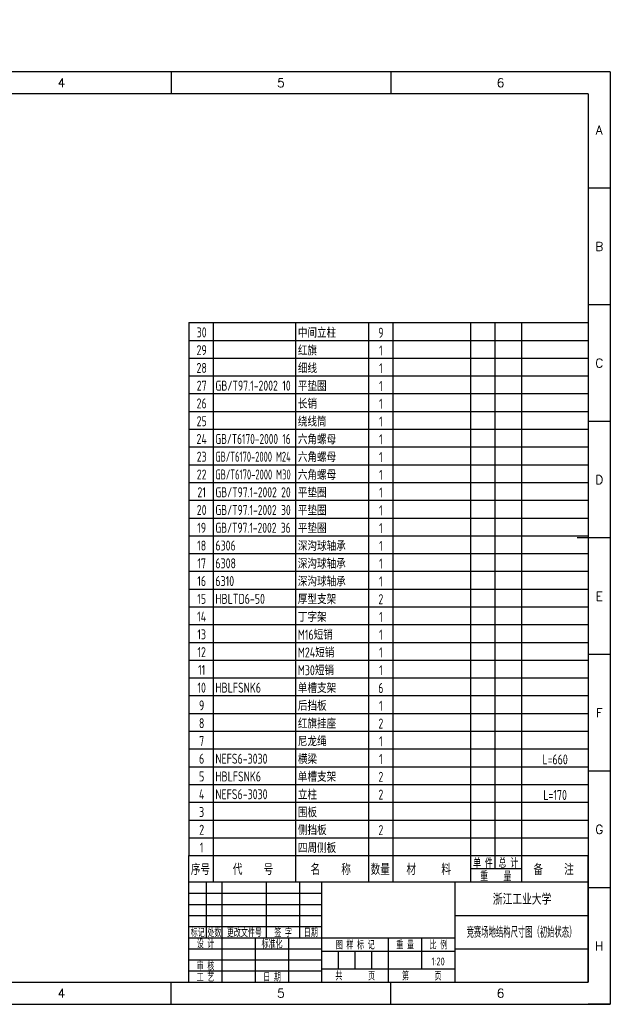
# Model space of a CAD drawing. Header units: millimetres. Extents: x -26 to 569, y -10 to 433.
# Tile 4 of 4: x 303 to 569, y -10 to 433. Entities that reach past the tile are written whole.
import ezdxf
from ezdxf.enums import TextEntityAlignment as Align

# ---------------------------------------------------------------- set-up
doc = ezdxf.new("R2010")
doc.units = ezdxf.units.MM
doc.header["$LTSCALE"] = 10
for name, color, linetype in [('1轮廓实线层', 7, 'Continuous'), ('2细线层', 4, 'Continuous'), ('6文字层', 3, 'Continuous'), ('图框层', 7, 'Continuous')]:
    doc.layers.add(name, color=color, linetype=linetype)
doc.styles.add('PC_TEXTSTYLE', font='isocp.shx', dxfattribs={"width": 0.8, "bigfont": 'hzfs.shx'})
doc.styles.add('TH_GBDIM', font='romans.shx', dxfattribs={"width": 0.8, "bigfont": 'gbcbig.shx'})

# ---------------------------------------------------------------- blocks, each defined once
blk = doc.blocks.new('PC_TITLE_BLOCK')
at = {"layer": '1轮廓实线层'}
for p, q in [((0, 45), (-180, 45)), ((-180, 0), (-180, 45)), ((-172, 20), (-172, 45)), ((-165, 20), (-165, 45)), ((-145, 20), (-145, 45)), ((-130, 20), (-130, 45)), ((-120, 0), (-120, 45)), ((-60, 30), (0, 30)), ((-180, 20), (-60, 20)), ((-165, 0), (-165, 20)), ((-150, 0), (-150, 20)), ((-135, 0), (-135, 20)), ((-60, 15), (0, 15)), ((-180, 0), (0, 0))]:
    blk.add_line(p, q, dxfattribs=at)
at = {"layer": '1轮廓实线层', "color": 7}
for p, q in [((-60, 0), (-60, 45)), ((-180, 25), (-120, 25))]:
    blk.add_line(p, q, dxfattribs=at)
at = {"layer": '2细线层'}
for p, q in [((-180, 40), (-120, 40)), ((-180, 35), (-120, 35)), ((-180, 30), (-120, 30)), ((-90, 0), (-90, 20)), ((-75, 6), (-75, 20)), ((-180, 15), (-120, 15)), ((-120, 14), (-60, 14)), ((-112.5, 6), (-112.5, 14)), ((-105, 6), (-105, 14)), ((-97.5, 6), (-97.5, 14)), ((-180, 10), (-120, 10)), ((-180, 5), (-120, 5)), ((-120, 6), (-60, 6))]:
    blk.add_line(p, q, dxfattribs=at)
at = {"layer": '图框层'}
blk.add_line((0, 0), (0, 45), dxfattribs=at)
at = {"layer": '6文字层', "style": 'PC_TEXTSTYLE', "width": 0.667}
for s, p in [('标记', (-176, 22.5)), ('处数', (-168.5, 22.5)), (' 更改文件号 ', (-155, 22.5)), (' 签 字 ', (-137.5, 22.5)), (' 日期 ', (-125, 22.5)), (' 设 计 ', (-172.5, 17.51)), (' 标准化 ', (-142.5, 17.51)), (' 图 样 标 记 ', (-105, 17)), (' 重 量 ', (-82.5, 17)), (' 比 例 ', (-67.5, 17)), (' 审 核 ', (-172.5, 7.5)), (' 工 艺 ', (-172.5, 2.5)), (' 日 期 ', (-142.5, 2.5)), ('共       页', (-105, 3)), ('第       页', (-75, 3))]:
    blk.add_text(s, height=3.5, dxfattribs=at).set_placement(p, align=Align.MIDDLE)
at = {"layer": '6文字层', "style": 'PC_TEXTSTYLE', "flags": 8}
for tag, height, width, p, p2 in [('企业名称', 5, 1.98445, (-54.29, 34.82), (-5.27, 34.82)), ('产品名称或材料标记', 7, 0.600652, (-113.46, 28.64), (-66.42, 28.64)), ('图样名称', 5, 2.004495, (-54.79, 19.98), (-5.27, 19.98)), ('标准化', 3.5, 1.023147, (-133.83, 15.37), (-120.75, 15.37)), ('审核', 3.5, 1.579393, (-163.99, 5.37), (-150.63, 5.37)), ('重量', 3.5, 1.408247, (-88.46, 7.54), (-76.55, 7.54)), ('比例', 3.5, 1.385287, (-73.35, 7.54), (-61.93, 7.54)), ('图样代号', 5, 2.006536, (-54.79, 5.63), (-5.52, 5.63)), ('共几页', 3.5, 0.557144, (-108.07, 0.63), (-101.05, 0.63)), ('工艺', 3.5, 1.621807, (-164.21, 0.37), (-150.89, 0.37)), ('日期', 3.5, 1.560088, (-133.83, 0.37), (-120.75, 0.37))]:
    blk.add_attdef(tag, text='', height=height, dxfattribs=dict(at, width=width)).set_placement(p, p2, align=Align.FIT)
at = {"layer": '6文字层', "style": 'PC_TEXTSTYLE', "width": 9.905045, "flags": 8}
blk.add_attdef('设计', text='', height=3.5, rotation=358.4644, dxfattribs=at).set_placement((-164.23, 15.37), (-150.37, 15), align=Align.FIT)
at = {"layer": '6文字层', "color": 3, "style": 'PC_TEXTSTYLE', "width": 0.56476, "flags": 8}
blk.add_attdef('第几页', text='', height=3.5, dxfattribs=at).set_placement((-78.29, 0.75), (-71.16, 0.75), align=Align.FIT)
at = {"layer": '6文字层', "ltscale": 10, "style": 'PC_TEXTSTYLE', "flags": 1}
blk.add_attdef('图纸张数', (-58.68, -0.49), '', height=2.5, dxfattribs=at)
blk = doc.blocks.new('PC_MXBTITLERECORD')
at = {"layer": '1轮廓实线层'}
for p, q in [((-180, 0), (-180, 12)), ((0, 0), (0, 12))]:
    blk.add_line(p, q, dxfattribs=at)
at = {"layer": '2细线层'}
for p, q in [((-169, 12), (-169, 0)), ((-132, 12), (-132, 0)), ((-99, 12), (-99, 0)), ((-88, 12), (-88, 0)), ((-53, 12), (-53, 0)), ((-42, 12), (-42, 6)), ((-30, 12), (-30, 0)), ((-30, 6), (-53, 6))]:
    blk.add_line(p, q, dxfattribs=at)
at = {"style": 'PC_TEXTSTYLE', "flags": 1}
blk.add_attdef('Fo oFShowMe', (-53, 6), '', height=0.00000005, dxfattribs=at)
at = {"layer": '6文字层', "style": 'PC_TEXTSTYLE', "width": 0.667}
for s, height, p in [('序号', 5, (-174.77, 6)), ('代     号', 5, (-151.09, 6)), ('名     称', 5, (-116.06, 6)), ('数量', 5, (-93.71, 6)), ('材      料', 5, (-71.89, 6)), ('单 件', 4, (-47.45, 8.84)), ('总 计', 4, (-35.96, 8.94)), ('备     注', 5, (-15.57, 6)), ('重    量', 4, (-41.65, 2.94))]:
    blk.add_text(s, height=height, dxfattribs=at).set_placement(p, align=Align.MIDDLE)
blk = doc.blocks.new('PC_MXB_BLOCK')
at = {"layer": '1轮廓实线层'}
for p, q in [((-180, 8), (-180, 0)), ((0, 8), (0, 0))]:
    blk.add_line(p, q, dxfattribs=at)
at = {"layer": '2细线层'}
for p, q in [((-180, 8), (0, 8)), ((-169, 8), (-169, 0)), ((-132, 8), (-132, 0)), ((-99, 8), (-99, 0)), ((-88, 8), (-88, 0)), ((-53, 8), (-53, 0)), ((-42, 8), (-42, 0)), ((-30, 8), (-30, 0)), ((-180, 0), (0, 0))]:
    blk.add_line(p, q, dxfattribs=at)
at = {"layer": '6文字层', "style": 'PC_TEXTSTYLE'}
for tag, width, p, p2 in [('序号', 0.769182, (-178.38, 1.35), (-170.09, 1.35)), ('代号', 3.14773, (-168.05, 1.35), (-134.11, 1.35)), ('名称', 2.802424, (-130.87, 1.2), (-100.28, 1.2)), ('数量', 0.817449, (-97.88, 1.2), (-89, 1.2)), ('材料', 2.943328, (-86.43, 1.01), (-54.3, 1.01)), ('单重', 0.854038, (-52.21, 0.89), (-43, 0.89)), ('总重', 0.958888, (-41.2, 1.27), (-30.86, 1.27)), ('备注', 2.494074, (-28.61, 1.02), (-1.16, 1.02))]:
    blk.add_attdef(tag, text='', height=4.5, dxfattribs=dict(at, width=width)).set_placement(p, p2, align=Align.FIT)

msp = doc.modelspace()

# ---------------------------------------------------------------- hatches: boundary and pattern name
at = {"linetype": 'Continuous', "lineweight": 0}
h = msp.add_hatch(dxfattribs=at)
h.set_pattern_fill('ANSI32', style=0)
edge = h.paths.add_edge_path(flags=0)
edge.add_line((441.43, 432.06), (441.43, 432.46))
edge.add_arc((441.68, 432.74), 0.375, 131.8788, 228.1212, ccw=False)
edge.add_line((441.43, 433.02), (441.43, 433.41))
edge.add_line((441.43, 433.41), (441.03, 433.41))
edge.add_arc((441.03, 433.31), 0.1, 90, 180)
edge.add_line((440.93, 433.31), (440.93, 432.16))
edge.add_arc((441.03, 432.16), 0.1, 180, 270)
edge.add_line((441.03, 432.06), (441.43, 432.06))
h = msp.add_hatch(dxfattribs=at)
h.set_pattern_fill('ANSI32', style=0)
edge = h.paths.add_edge_path(flags=0)
edge.add_arc((441.68, 432.74), 0.365, 0, 360)
h = msp.add_hatch(dxfattribs=at)
h.set_pattern_fill('ANSI32', style=0)
edge = h.paths.add_edge_path(flags=0)
edge.add_line((441.93, 432.46), (441.93, 432.06))
edge.add_line((441.93, 432.06), (442.33, 432.06))
edge.add_arc((442.33, 432.16), 0.1, 270, 360)
edge.add_line((442.43, 432.16), (442.43, 433.31))
edge.add_arc((442.33, 433.31), 0.1, 0, 90)
edge.add_line((442.33, 433.41), (441.93, 433.41))
edge.add_line((441.93, 433.41), (441.93, 433.02))
edge.add_arc((441.68, 432.74), 0.374, -48.1212, 48.1212, ccw=False)
h = msp.add_hatch(dxfattribs=at)
h.set_pattern_fill('ANSI32', style=0)
edge = h.paths.add_edge_path(flags=0)
edge.add_line((445.43, 432.06), (445.43, 432.46))
edge.add_arc((445.68, 432.74), 0.374, 131.8788, 228.1212, ccw=False)
edge.add_line((445.43, 433.02), (445.43, 433.41))
edge.add_line((445.43, 433.41), (445.03, 433.41))
edge.add_arc((445.03, 433.31), 0.1, 90, 180)
edge.add_line((444.93, 433.31), (444.93, 432.16))
edge.add_arc((445.03, 432.16), 0.1, 180, 270)
edge.add_line((445.03, 432.06), (445.43, 432.06))
h = msp.add_hatch(dxfattribs=at)
h.set_pattern_fill('ANSI32', style=0)
edge = h.paths.add_edge_path(flags=0)
edge.add_arc((445.65, 432.74), 0.174, 0, 360)
h = msp.add_hatch(dxfattribs=at)
h.set_pattern_fill('ANSI32', style=0)
edge = h.paths.add_edge_path(flags=0)
edge.add_line((451.69, 432.87), (451.69, 433.21))
edge.add_line((451.69, 433.21), (451.35, 433.21))
edge.add_arc((451.35, 433.14), 0.075, 90, 180)
edge.add_line((451.28, 433.14), (451.28, 432.14))
edge.add_arc((451.35, 432.14), 0.075, 180, 270)
edge.add_line((451.35, 432.06), (451.69, 432.06))
edge.add_line((451.69, 432.06), (451.69, 432.41))
edge.add_arc((451.9, 432.64), 0.312, 131.8925, 228.1075, ccw=False)
h = msp.add_hatch(dxfattribs=at)
h.set_pattern_fill('ANSI32', style=0)
edge = h.paths.add_edge_path(flags=0)
edge.add_line((452.11, 433.21), (452.11, 432.87))
edge.add_arc((451.9, 432.64), 0.312, -48.1075, 48.1075, ccw=False)
edge.add_line((452.11, 432.41), (452.11, 432.06))
edge.add_line((452.11, 432.06), (452.45, 432.06))
edge.add_arc((452.45, 432.14), 0.075, 270, 360)
edge.add_line((452.53, 432.14), (452.53, 433.14))
edge.add_arc((452.45, 433.14), 0.075, 0, 90)
edge.add_line((452.45, 433.21), (452.11, 433.21))
h = msp.add_hatch(dxfattribs=at)
h.set_pattern_fill('ANSI32', style=0)
edge = h.paths.add_edge_path(flags=0)
edge.add_line((455.78, 432.14), (455.78, 433.14))
edge.add_arc((455.7, 433.14), 0.075, 360, 450)
edge.add_line((455.7, 433.21), (455.36, 433.21))
edge.add_line((455.36, 433.21), (455.36, 432.87))
edge.add_arc((455.15, 432.64), 0.312, 48.1897, 131.8103)
edge.add_line((454.94, 432.87), (454.94, 433.21))
edge.add_line((454.94, 433.21), (454.6, 433.21))
edge.add_arc((454.6, 433.14), 0.075, 90, 180)
edge.add_line((454.53, 433.14), (454.53, 432.14))
edge.add_arc((454.6, 432.14), 0.075, 180, 270)
edge.add_line((454.6, 432.06), (454.94, 432.06))
edge.add_line((454.94, 432.06), (454.94, 432.41))
edge.add_arc((455.15, 432.64), 0.312, 228.1897, 311.8103)
edge.add_line((455.36, 432.41), (455.36, 432.06))
edge.add_line((455.36, 432.06), (455.7, 432.06))
edge.add_arc((455.7, 432.14), 0.075, 270, 360)
h = msp.add_hatch(dxfattribs=at)
h.set_pattern_fill('ANSI32', style=0)
edge = h.paths.add_edge_path(flags=0)
edge.add_line((461.58, 432.96), (461.58, 432.12))
edge.add_arc((461.63, 432.12), 0.055, 180, 270)
edge.add_line((461.63, 432.06), (461.93, 432.06))
edge.add_line((461.93, 432.06), (461.93, 432.34))
edge.add_arc((462.1, 432.54), 0.263, 228.1897, 311.8103)
edge.add_line((462.28, 432.34), (462.28, 432.06))
edge.add_line((462.28, 432.06), (462.57, 432.06))
edge.add_arc((462.57, 432.12), 0.055, 270, 360)
edge.add_line((462.63, 432.12), (462.63, 432.96))
edge.add_arc((462.57, 432.96), 0.055, 0, 90)
edge.add_line((462.57, 433.01), (462.28, 433.01))
edge.add_line((462.28, 433.01), (462.28, 432.73))
edge.add_arc((462.1, 432.54), 0.263, 48.1897, 131.8103)
edge.add_line((461.93, 432.73), (461.93, 433.01))
edge.add_line((461.93, 433.01), (461.63, 433.01))
edge.add_arc((461.63, 432.96), 0.055, 90, 180)
h = msp.add_hatch(dxfattribs=at)
h.set_pattern_fill('ANSI32', style=0)
h.paths.add_polyline_path([(472.25, 432.31), (471.58, 432.31), (471.58, 432.06), (472.25, 432.06)], flags=0)
h = msp.add_hatch(dxfattribs=at)
h.set_pattern_fill('ANSI32', style=0)
h.paths.add_polyline_path([(474.2, 432.06), (474.88, 432.06), (474.88, 432.31), (474.2, 432.31)], flags=0)
h = msp.add_hatch(dxfattribs=at)
h.set_pattern_fill('ANSI32', style=0)
h.paths.add_polyline_path([(482.25, 432.26), (481.68, 432.26), (481.68, 432.06), (482.25, 432.06)], flags=0)
h = msp.add_hatch(dxfattribs=at)
h.set_pattern_fill('ANSI32', style=0)
h.paths.add_polyline_path([(483.9, 432.06), (484.48, 432.06), (484.48, 432.26), (483.9, 432.26)], flags=0)
h = msp.add_hatch(dxfattribs=at)
h.set_pattern_fill('ANSI32', style=0)
h.paths.add_polyline_path([(492.38, 432.21), (492, 432.21), (492, 432.06), (492.38, 432.06)], flags=0)
h = msp.add_hatch(dxfattribs=at)
h.set_pattern_fill('ANSI32', style=0)
h.paths.add_polyline_path([(493.48, 432.06), (493.85, 432.06), (493.85, 432.21), (493.48, 432.21)], flags=0)
h = msp.add_hatch(dxfattribs=at)
h.set_pattern_fill('ANSI32', style=0)
h.paths.add_polyline_path([(501.53, 432.13), (501.65, 432.06), (502.07, 432.06), (502.12, 432.16), (502.12, 433.29), (502.03, 433.34), (501.65, 433.34), (501.53, 433.28)], flags=0)
h = msp.add_hatch(dxfattribs=at)
h.set_pattern_fill('ANSI32', style=0)
h.paths.add_polyline_path([(511.38, 432.13), (511.5, 432.06), (511.92, 432.06), (511.97, 432.16), (511.97, 433.29), (511.88, 433.34), (511.5, 433.34), (511.38, 433.28)], flags=0)
h = msp.add_hatch(dxfattribs=at)
h.set_pattern_fill('ANSI32', style=0)
h.paths.add_polyline_path([(521.5, 432.12), (521.6, 432.06), (521.91, 432.06), (521.96, 432.15), (521.96, 433.09), (521.88, 433.14), (521.6, 433.14), (521.5, 433.09)], flags=0)
h = msp.add_hatch(dxfattribs=at)
h.set_pattern_fill('ANSI32', style=0)
h.paths.add_polyline_path([(523.36, 432.06), (523.45, 432.12), (523.45, 433.09), (523.36, 433.14), (523.08, 433.14), (523, 433.09), (523, 432.15), (523.04, 432.06)], flags=0)

# ---------------------------------------------------------------- linework, layer by layer
at = {"layer": '1轮廓实线层'}
msp.add_line((569, 200), (554, 200), dxfattribs=at)
at = {"layer": '2细线层'}
for p, q in [((569, 410), (-25, 410)), ((371, 410), (371, 400)), ((470, 410), (470, 400)), ((569, 410), (569, -10)), ((569, 357.5), (559, 357.5)), ((569, 305), (559, 305)), ((569, 252.5), (559, 252.5)), ((569, 200), (559, 200)), ((569, 147.5), (559, 147.5)), ((569, 95), (559, 95)), ((569, 42.5), (559, 42.5)), ((371, -10), (371, 0)), ((470, -10), (470, 0)), ((-25, -10), (569, -10)), ((569, -10), (559, -10))]:
    msp.add_line(p, q, dxfattribs=at)
at = {"layer": '图框层'}
for p, q in [((559, 400), (0, 400)), ((559, 400), (559, 0)), ((0, 0), (559, 0))]:
    msp.add_line(p, q, dxfattribs=at)

# ---------------------------------------------------------------- block references
ref = msp.add_blockref('PC_MXB_BLOCK', (559, 289), dxfattribs=at)
ref.add_attrib('序号', '30', dxfattribs={"layer": '6文字层', "height": 4.5, "style": 'PC_TEXTSTYLE', "width": 0.8}).set_placement((384.76, 290.35), align=Align.CENTER)
ref.add_attrib('名称', '中间立柱', (428.13, 290.2), dxfattribs={"layer": '6文字层', "height": 4.5, "style": 'PC_TEXTSTYLE', "width": 0.8})
ref.add_attrib('数量', '9', dxfattribs={"layer": '6文字层', "height": 4.5, "style": 'PC_TEXTSTYLE', "width": 0.8}).set_placement((465.56, 290.2), align=Align.CENTER)
ref = msp.add_blockref('PC_MXB_BLOCK', (559, 281), dxfattribs=at)
ref.add_attrib('序号', '29', dxfattribs={"layer": '6文字层', "height": 4.5, "style": 'PC_TEXTSTYLE', "width": 0.8}).set_placement((384.76, 282.35), align=Align.CENTER)
ref.add_attrib('名称', '红旗', (428.13, 282.2), dxfattribs={"layer": '6文字层', "height": 4.5, "style": 'PC_TEXTSTYLE', "width": 0.8})
ref.add_attrib('数量', '1', dxfattribs={"layer": '6文字层', "height": 4.5, "style": 'PC_TEXTSTYLE', "width": 0.8}).set_placement((465.56, 282.2), align=Align.CENTER)
ref = msp.add_blockref('PC_MXB_BLOCK', (559, 273), dxfattribs=at)
ref.add_attrib('序号', '28', dxfattribs={"layer": '6文字层', "height": 4.5, "style": 'PC_TEXTSTYLE', "width": 0.8}).set_placement((384.76, 274.35), align=Align.CENTER)
ref.add_attrib('名称', '细线', (428.13, 274.2), dxfattribs={"layer": '6文字层', "height": 4.5, "style": 'PC_TEXTSTYLE', "width": 0.8})
ref.add_attrib('数量', '1', dxfattribs={"layer": '6文字层', "height": 4.5, "style": 'PC_TEXTSTYLE', "width": 0.8}).set_placement((465.56, 274.2), align=Align.CENTER)
ref = msp.add_blockref('PC_MXB_BLOCK', (559, 265), dxfattribs=at)
ref.add_attrib('代号', 'GB/T97.1-2002 10', dxfattribs={"layer": '6文字层', "height": 4.5, "style": 'PC_TEXTSTYLE', "width": 0.735506}).set_placement((390.95, 266.35), (424.89, 266.35), align=Align.FIT)
ref.add_attrib('序号', '27', dxfattribs={"layer": '6文字层', "height": 4.5, "style": 'PC_TEXTSTYLE', "width": 0.8}).set_placement((384.76, 266.35), align=Align.CENTER)
ref.add_attrib('名称', '平垫圈', (428.13, 266.2), dxfattribs={"layer": '6文字层', "height": 4.5, "style": 'PC_TEXTSTYLE', "width": 0.8})
ref.add_attrib('数量', '1', dxfattribs={"layer": '6文字层', "height": 4.5, "style": 'PC_TEXTSTYLE', "width": 0.8}).set_placement((465.56, 266.2), align=Align.CENTER)
ref = msp.add_blockref('PC_MXB_BLOCK', (559, 257), dxfattribs=at)
ref.add_attrib('序号', '26', dxfattribs={"layer": '6文字层', "height": 4.5, "style": 'PC_TEXTSTYLE', "width": 0.8}).set_placement((384.76, 258.35), align=Align.CENTER)
ref.add_attrib('名称', '长销', (428.13, 258.2), dxfattribs={"layer": '6文字层', "height": 4.5, "style": 'PC_TEXTSTYLE', "width": 0.8})
ref.add_attrib('数量', '1', dxfattribs={"layer": '6文字层', "height": 4.5, "style": 'PC_TEXTSTYLE', "width": 0.8}).set_placement((465.56, 258.2), align=Align.CENTER)
ref = msp.add_blockref('PC_MXB_BLOCK', (559, 249), dxfattribs=at)
ref.add_attrib('序号', '25', dxfattribs={"layer": '6文字层', "height": 4.5, "style": 'PC_TEXTSTYLE', "width": 0.8}).set_placement((384.76, 250.35), align=Align.CENTER)
ref.add_attrib('名称', '绕线筒', (428.13, 250.2), dxfattribs={"layer": '6文字层', "height": 4.5, "style": 'PC_TEXTSTYLE', "width": 0.8})
ref.add_attrib('数量', '1', dxfattribs={"layer": '6文字层', "height": 4.5, "style": 'PC_TEXTSTYLE', "width": 0.8}).set_placement((465.56, 250.2), align=Align.CENTER)
ref = msp.add_blockref('PC_MXB_BLOCK', (559, 241), dxfattribs=at)
ref.add_attrib('代号', 'GB/T6170-2000 16', dxfattribs={"layer": '6文字层', "height": 4.5, "style": 'PC_TEXTSTYLE', "width": 0.704894}).set_placement((390.95, 242.35), (424.89, 242.35), align=Align.FIT)
ref.add_attrib('序号', '24', dxfattribs={"layer": '6文字层', "height": 4.5, "style": 'PC_TEXTSTYLE', "width": 0.8}).set_placement((384.76, 242.35), align=Align.CENTER)
ref.add_attrib('名称', '六角螺母', (428.13, 242.2), dxfattribs={"layer": '6文字层', "height": 4.5, "style": 'PC_TEXTSTYLE', "width": 0.8})
ref.add_attrib('数量', '1', dxfattribs={"layer": '6文字层', "height": 4.5, "style": 'PC_TEXTSTYLE', "width": 0.8}).set_placement((465.56, 242.2), align=Align.CENTER)
ref = msp.add_blockref('PC_MXB_BLOCK', (559, 233), dxfattribs=at)
ref.add_attrib('代号', 'GB/T6170-2000 M24', dxfattribs={"layer": '6文字层', "height": 4.5, "style": 'PC_TEXTSTYLE', "width": 0.636463}).set_placement((390.95, 234.35), (424.89, 234.35), align=Align.FIT)
ref.add_attrib('序号', '23', dxfattribs={"layer": '6文字层', "height": 4.5, "style": 'PC_TEXTSTYLE', "width": 0.8}).set_placement((384.76, 234.35), align=Align.CENTER)
ref.add_attrib('名称', '六角螺母', (428.13, 234.2), dxfattribs={"layer": '6文字层', "height": 4.5, "style": 'PC_TEXTSTYLE', "width": 0.8})
ref.add_attrib('数量', '1', dxfattribs={"layer": '6文字层', "height": 4.5, "style": 'PC_TEXTSTYLE', "width": 0.8}).set_placement((465.56, 234.2), align=Align.CENTER)
ref = msp.add_blockref('PC_MXB_BLOCK', (559, 225), dxfattribs=at)
ref.add_attrib('代号', 'GB/T6170-2000 M30', dxfattribs={"layer": '6文字层', "height": 4.5, "style": 'PC_TEXTSTYLE', "width": 0.641837}).set_placement((390.95, 226.35), (424.89, 226.35), align=Align.FIT)
ref.add_attrib('序号', '22', dxfattribs={"layer": '6文字层', "height": 4.5, "style": 'PC_TEXTSTYLE', "width": 0.8}).set_placement((384.76, 226.35), align=Align.CENTER)
ref.add_attrib('名称', '六角螺母', (428.13, 226.2), dxfattribs={"layer": '6文字层', "height": 4.5, "style": 'PC_TEXTSTYLE', "width": 0.8})
ref.add_attrib('数量', '1', dxfattribs={"layer": '6文字层', "height": 4.5, "style": 'PC_TEXTSTYLE', "width": 0.8}).set_placement((465.56, 226.2), align=Align.CENTER)
ref = msp.add_blockref('PC_MXB_BLOCK', (559, 217), dxfattribs=at)
ref.add_attrib('代号', 'GB/T97.1-2002 20', dxfattribs={"layer": '6文字层', "height": 4.5, "style": 'PC_TEXTSTYLE', "width": 0.721435}).set_placement((390.95, 218.35), (424.89, 218.35), align=Align.FIT)
ref.add_attrib('序号', '21', dxfattribs={"layer": '6文字层', "height": 4.5, "style": 'PC_TEXTSTYLE', "width": 0.8}).set_placement((384.76, 218.35), align=Align.CENTER)
ref.add_attrib('名称', '平垫圈', (428.13, 218.2), dxfattribs={"layer": '6文字层', "height": 4.5, "style": 'PC_TEXTSTYLE', "width": 0.8})
ref.add_attrib('数量', '1', dxfattribs={"layer": '6文字层', "height": 4.5, "style": 'PC_TEXTSTYLE', "width": 0.8}).set_placement((465.56, 218.2), align=Align.CENTER)
ref = msp.add_blockref('PC_MXB_BLOCK', (559, 209), dxfattribs=at)
ref.add_attrib('代号', 'GB/T97.1-2002 30', dxfattribs={"layer": '6文字层', "height": 4.5, "style": 'PC_TEXTSTYLE', "width": 0.721435}).set_placement((390.95, 210.35), (424.89, 210.35), align=Align.FIT)
ref.add_attrib('序号', '20', dxfattribs={"layer": '6文字层', "height": 4.5, "style": 'PC_TEXTSTYLE', "width": 0.8}).set_placement((384.76, 210.35), align=Align.CENTER)
ref.add_attrib('名称', '平垫圈', (428.13, 210.2), dxfattribs={"layer": '6文字层', "height": 4.5, "style": 'PC_TEXTSTYLE', "width": 0.8})
ref.add_attrib('数量', '1', dxfattribs={"layer": '6文字层', "height": 4.5, "style": 'PC_TEXTSTYLE', "width": 0.8}).set_placement((465.56, 210.2), align=Align.CENTER)
ref = msp.add_blockref('PC_MXB_BLOCK', (559, 201), dxfattribs=at)
ref.add_attrib('代号', 'GB/T97.1-2002 36', dxfattribs={"layer": '6文字层', "height": 4.5, "style": 'PC_TEXTSTYLE', "width": 0.718082}).set_placement((390.95, 202.35), (424.89, 202.35), align=Align.FIT)
ref.add_attrib('序号', '19', dxfattribs={"layer": '6文字层', "height": 4.5, "style": 'PC_TEXTSTYLE', "width": 0.8}).set_placement((384.76, 202.35), align=Align.CENTER)
ref.add_attrib('名称', '平垫圈', (428.13, 202.2), dxfattribs={"layer": '6文字层', "height": 4.5, "style": 'PC_TEXTSTYLE', "width": 0.8})
ref.add_attrib('数量', '1', dxfattribs={"layer": '6文字层', "height": 4.5, "style": 'PC_TEXTSTYLE', "width": 0.8}).set_placement((465.56, 202.2), align=Align.CENTER)
ref = msp.add_blockref('PC_MXB_BLOCK', (559, 193), dxfattribs=at)
ref.add_attrib('代号', '6306', (390.95, 194.35), dxfattribs={"layer": '6文字层', "height": 4.5, "style": 'PC_TEXTSTYLE', "width": 0.8})
ref.add_attrib('序号', '18', dxfattribs={"layer": '6文字层', "height": 4.5, "style": 'PC_TEXTSTYLE', "width": 0.8}).set_placement((384.76, 194.35), align=Align.CENTER)
ref.add_attrib('名称', '深沟球轴承', (428.13, 194.2), dxfattribs={"layer": '6文字层', "height": 4.5, "style": 'PC_TEXTSTYLE', "width": 0.8})
ref.add_attrib('数量', '1', dxfattribs={"layer": '6文字层', "height": 4.5, "style": 'PC_TEXTSTYLE', "width": 0.8}).set_placement((465.56, 194.2), align=Align.CENTER)
ref = msp.add_blockref('PC_MXB_BLOCK', (559, 185), dxfattribs=at)
ref.add_attrib('代号', '6308', (390.95, 186.35), dxfattribs={"layer": '6文字层', "height": 4.5, "style": 'PC_TEXTSTYLE', "width": 0.8})
ref.add_attrib('序号', '17', dxfattribs={"layer": '6文字层', "height": 4.5, "style": 'PC_TEXTSTYLE', "width": 0.8}).set_placement((384.76, 186.35), align=Align.CENTER)
ref.add_attrib('名称', '深沟球轴承', (428.13, 186.2), dxfattribs={"layer": '6文字层', "height": 4.5, "style": 'PC_TEXTSTYLE', "width": 0.8})
ref.add_attrib('数量', '1', dxfattribs={"layer": '6文字层', "height": 4.5, "style": 'PC_TEXTSTYLE', "width": 0.8}).set_placement((465.56, 186.2), align=Align.CENTER)
ref = msp.add_blockref('PC_MXB_BLOCK', (559, 177), dxfattribs=at)
ref.add_attrib('代号', '6310', (390.95, 178.35), dxfattribs={"layer": '6文字层', "height": 4.5, "style": 'PC_TEXTSTYLE', "width": 0.8})
ref.add_attrib('序号', '16', dxfattribs={"layer": '6文字层', "height": 4.5, "style": 'PC_TEXTSTYLE', "width": 0.8}).set_placement((384.76, 178.35), align=Align.CENTER)
ref.add_attrib('名称', '深沟球轴承', (428.13, 178.2), dxfattribs={"layer": '6文字层', "height": 4.5, "style": 'PC_TEXTSTYLE', "width": 0.8})
ref.add_attrib('数量', '1', dxfattribs={"layer": '6文字层', "height": 4.5, "style": 'PC_TEXTSTYLE', "width": 0.8}).set_placement((465.56, 178.2), align=Align.CENTER)
ref = msp.add_blockref('PC_MXB_BLOCK', (559, 169), dxfattribs=at)
ref.add_attrib('代号', 'HBLTD6-50', (390.95, 170.35), dxfattribs={"layer": '6文字层', "height": 4.5, "style": 'PC_TEXTSTYLE', "width": 0.8})
ref.add_attrib('序号', '15', dxfattribs={"layer": '6文字层', "height": 4.5, "style": 'PC_TEXTSTYLE', "width": 0.8}).set_placement((384.76, 170.35), align=Align.CENTER)
ref.add_attrib('名称', '厚型支架', (428.13, 170.2), dxfattribs={"layer": '6文字层', "height": 4.5, "style": 'PC_TEXTSTYLE', "width": 0.8})
ref.add_attrib('数量', '2', dxfattribs={"layer": '6文字层', "height": 4.5, "style": 'PC_TEXTSTYLE', "width": 0.8}).set_placement((465.56, 170.2), align=Align.CENTER)
ref = msp.add_blockref('PC_MXB_BLOCK', (559, 161), dxfattribs=at)
ref.add_attrib('序号', '14', dxfattribs={"layer": '6文字层', "height": 4.5, "style": 'PC_TEXTSTYLE', "width": 0.8}).set_placement((384.76, 162.35), align=Align.CENTER)
ref.add_attrib('名称', '丁字架', (428.13, 162.2), dxfattribs={"layer": '6文字层', "height": 4.5, "style": 'PC_TEXTSTYLE', "width": 0.8})
ref.add_attrib('数量', '1', dxfattribs={"layer": '6文字层', "height": 4.5, "style": 'PC_TEXTSTYLE', "width": 0.8}).set_placement((465.56, 162.2), align=Align.CENTER)
ref = msp.add_blockref('PC_MXB_BLOCK', (559, 153), dxfattribs=at)
ref.add_attrib('序号', '13', dxfattribs={"layer": '6文字层', "height": 4.5, "style": 'PC_TEXTSTYLE', "width": 0.8}).set_placement((384.76, 154.35), align=Align.CENTER)
ref.add_attrib('名称', 'M16短销', (428.13, 154.2), dxfattribs={"layer": '6文字层', "height": 4.5, "style": 'PC_TEXTSTYLE', "width": 0.8})
ref.add_attrib('数量', '1', dxfattribs={"layer": '6文字层', "height": 4.5, "style": 'PC_TEXTSTYLE', "width": 0.8}).set_placement((465.56, 154.2), align=Align.CENTER)
ref = msp.add_blockref('PC_MXB_BLOCK', (559, 145), dxfattribs=at)
ref.add_attrib('序号', '12', dxfattribs={"layer": '6文字层', "height": 4.5, "style": 'PC_TEXTSTYLE', "width": 0.8}).set_placement((384.76, 146.35), align=Align.CENTER)
ref.add_attrib('名称', 'M24短销', (428.13, 146.2), dxfattribs={"layer": '6文字层', "height": 4.5, "style": 'PC_TEXTSTYLE', "width": 0.8})
ref.add_attrib('数量', '1', dxfattribs={"layer": '6文字层', "height": 4.5, "style": 'PC_TEXTSTYLE', "width": 0.8}).set_placement((465.56, 146.2), align=Align.CENTER)
ref = msp.add_blockref('PC_MXB_BLOCK', (559, 137), dxfattribs=at)
ref.add_attrib('序号', '11', dxfattribs={"layer": '6文字层', "height": 4.5, "style": 'PC_TEXTSTYLE', "width": 0.8}).set_placement((384.76, 138.35), align=Align.CENTER)
ref.add_attrib('名称', 'M30短销', (428.13, 138.2), dxfattribs={"layer": '6文字层', "height": 4.5, "style": 'PC_TEXTSTYLE', "width": 0.8})
ref.add_attrib('数量', '1', dxfattribs={"layer": '6文字层', "height": 4.5, "style": 'PC_TEXTSTYLE', "width": 0.8}).set_placement((465.56, 138.2), align=Align.CENTER)
ref = msp.add_blockref('PC_MXB_BLOCK', (559, 129), dxfattribs=at)
ref.add_attrib('代号', 'HBLFSNK6', (390.95, 130.35), dxfattribs={"layer": '6文字层', "height": 4.5, "style": 'PC_TEXTSTYLE', "width": 0.8})
ref.add_attrib('序号', '10', dxfattribs={"layer": '6文字层', "height": 4.5, "style": 'PC_TEXTSTYLE', "width": 0.8}).set_placement((384.76, 130.35), align=Align.CENTER)
ref.add_attrib('名称', '单槽支架', (428.13, 130.2), dxfattribs={"layer": '6文字层', "height": 4.5, "style": 'PC_TEXTSTYLE', "width": 0.8})
ref.add_attrib('数量', '6', dxfattribs={"layer": '6文字层', "height": 4.5, "style": 'PC_TEXTSTYLE', "width": 0.8}).set_placement((465.56, 130.2), align=Align.CENTER)
ref = msp.add_blockref('PC_MXB_BLOCK', (559, 121), dxfattribs=at)
ref.add_attrib('序号', '9', dxfattribs={"layer": '6文字层', "height": 4.5, "style": 'PC_TEXTSTYLE', "width": 0.8}).set_placement((384.76, 122.35), align=Align.CENTER)
ref.add_attrib('名称', '后挡板', (428.13, 122.2), dxfattribs={"layer": '6文字层', "height": 4.5, "style": 'PC_TEXTSTYLE', "width": 0.8})
ref.add_attrib('数量', '1', dxfattribs={"layer": '6文字层', "height": 4.5, "style": 'PC_TEXTSTYLE', "width": 0.8}).set_placement((465.56, 122.2), align=Align.CENTER)
ref = msp.add_blockref('PC_MXB_BLOCK', (559, 113), dxfattribs=at)
ref.add_attrib('序号', '8', dxfattribs={"layer": '6文字层', "height": 4.5, "style": 'PC_TEXTSTYLE', "width": 0.8}).set_placement((384.76, 114.35), align=Align.CENTER)
ref.add_attrib('名称', '红旗挂座', (428.13, 114.2), dxfattribs={"layer": '6文字层', "height": 4.5, "style": 'PC_TEXTSTYLE', "width": 0.8})
ref.add_attrib('数量', '2', dxfattribs={"layer": '6文字层', "height": 4.5, "style": 'PC_TEXTSTYLE', "width": 0.8}).set_placement((465.56, 114.2), align=Align.CENTER)
ref = msp.add_blockref('PC_MXB_BLOCK', (559, 105), dxfattribs=at)
ref.add_attrib('序号', '7', dxfattribs={"layer": '6文字层', "height": 4.5, "style": 'PC_TEXTSTYLE', "width": 0.8}).set_placement((384.76, 106.35), align=Align.CENTER)
ref.add_attrib('名称', '尼龙绳', (428.13, 106.2), dxfattribs={"layer": '6文字层', "height": 4.5, "style": 'PC_TEXTSTYLE', "width": 0.8})
ref.add_attrib('数量', '1', dxfattribs={"layer": '6文字层', "height": 4.5, "style": 'PC_TEXTSTYLE', "width": 0.8}).set_placement((465.56, 106.2), align=Align.CENTER)
ref = msp.add_blockref('PC_MXB_BLOCK', (559, 97), dxfattribs=at)
ref.add_attrib('代号', 'NEFS6-3030', (390.95, 98.35), dxfattribs={"layer": '6文字层', "height": 4.5, "style": 'PC_TEXTSTYLE', "width": 0.8})
ref.add_attrib('序号', '6', dxfattribs={"layer": '6文字层', "height": 4.5, "style": 'PC_TEXTSTYLE', "width": 0.8}).set_placement((384.76, 98.35), align=Align.CENTER)
ref.add_attrib('名称', '横梁', (428.13, 98.2), dxfattribs={"layer": '6文字层', "height": 4.5, "style": 'PC_TEXTSTYLE', "width": 0.8})
ref.add_attrib('数量', '1', dxfattribs={"layer": '6文字层', "height": 4.5, "style": 'PC_TEXTSTYLE', "width": 0.8}).set_placement((465.56, 98.2), align=Align.CENTER)
ref.add_attrib('备注', 'L=660', dxfattribs={"layer": '6文字层', "height": 4.5, "style": 'PC_TEXTSTYLE', "width": 0.8}).set_placement((544.11, 98.02), align=Align.CENTER)
ref = msp.add_blockref('PC_MXB_BLOCK', (559, 89), dxfattribs=at)
ref.add_attrib('代号', 'HBLFSNK6', (390.95, 90.35), dxfattribs={"layer": '6文字层', "height": 4.5, "style": 'PC_TEXTSTYLE', "width": 0.8})
ref.add_attrib('序号', '5', dxfattribs={"layer": '6文字层', "height": 4.5, "style": 'PC_TEXTSTYLE', "width": 0.8}).set_placement((384.76, 90.35), align=Align.CENTER)
ref.add_attrib('名称', '单槽支架', (428.13, 90.2), dxfattribs={"layer": '6文字层', "height": 4.5, "style": 'PC_TEXTSTYLE', "width": 0.8})
ref.add_attrib('数量', '2', dxfattribs={"layer": '6文字层', "height": 4.5, "style": 'PC_TEXTSTYLE', "width": 0.8}).set_placement((465.56, 90.2), align=Align.CENTER)
ref = msp.add_blockref('PC_MXB_BLOCK', (559, 81), dxfattribs=at)
ref.add_attrib('代号', 'NEFS6-3030', (390.95, 82.35), dxfattribs={"layer": '6文字层', "height": 4.5, "style": 'PC_TEXTSTYLE', "width": 0.8})
ref.add_attrib('序号', '4', dxfattribs={"layer": '6文字层', "height": 4.5, "style": 'PC_TEXTSTYLE', "width": 0.8}).set_placement((384.76, 82.35), align=Align.CENTER)
ref.add_attrib('名称', '立柱', (428.13, 82.2), dxfattribs={"layer": '6文字层', "height": 4.5, "style": 'PC_TEXTSTYLE', "width": 0.8})
ref.add_attrib('数量', '2', dxfattribs={"layer": '6文字层', "height": 4.5, "style": 'PC_TEXTSTYLE', "width": 0.8}).set_placement((465.56, 82.2), align=Align.CENTER)
ref.add_attrib('备注', 'L=170', dxfattribs={"layer": '6文字层', "height": 4.5, "style": 'PC_TEXTSTYLE', "width": 0.8}).set_placement((544.11, 82.02), align=Align.CENTER)
ref = msp.add_blockref('PC_MXB_BLOCK', (559, 73), dxfattribs=at)
ref.add_attrib('序号', '3', dxfattribs={"layer": '6文字层', "height": 4.5, "style": 'PC_TEXTSTYLE', "width": 0.8}).set_placement((384.76, 74.35), align=Align.CENTER)
ref.add_attrib('名称', '围板', (428.13, 74.2), dxfattribs={"layer": '6文字层', "height": 4.5, "style": 'PC_TEXTSTYLE', "width": 0.8})
ref = msp.add_blockref('PC_MXB_BLOCK', (559, 65), dxfattribs=at)
ref.add_attrib('序号', '2', dxfattribs={"layer": '6文字层', "height": 4.5, "style": 'PC_TEXTSTYLE', "width": 0.8}).set_placement((384.76, 66.35), align=Align.CENTER)
ref.add_attrib('名称', '侧挡板', (428.13, 66.2), dxfattribs={"layer": '6文字层', "height": 4.5, "style": 'PC_TEXTSTYLE', "width": 0.8})
ref.add_attrib('数量', '2', dxfattribs={"layer": '6文字层', "height": 4.5, "style": 'PC_TEXTSTYLE', "width": 0.8}).set_placement((465.56, 66.2), align=Align.CENTER)
ref = msp.add_blockref('PC_MXB_BLOCK', (559, 57), dxfattribs=at)
ref.add_attrib('序号', '1', dxfattribs={"layer": '6文字层', "height": 4.5, "style": 'PC_TEXTSTYLE', "width": 0.8}).set_placement((384.76, 58.35), align=Align.CENTER)
ref.add_attrib('名称', '四周侧板', (428.13, 58.2), dxfattribs={"layer": '6文字层', "height": 4.5, "style": 'PC_TEXTSTYLE', "width": 0.8})
msp.add_blockref('PC_MXBTITLERECORD', (559, 45), dxfattribs=at)
ref = msp.add_blockref('PC_TITLE_BLOCK', (559, 0), dxfattribs=at)
ref.add_attrib('图样名称', '竞赛场地结构尺寸图（初始状态）', dxfattribs={"layer": '6文字层', "height": 5, "style": 'PC_TEXTSTYLE', "width": 0.610805}).set_placement((504.21, 19.98), (553.73, 19.98), align=Align.FIT)
ref.add_attrib('企业名称', '浙江工业大学', dxfattribs={"layer": '6文字层', "height": 5, "style": 'PC_TEXTSTYLE', "width": 0.8}).set_placement((529.22, 34.82), align=Align.CENTER)
ref.add_attrib('比例', '1:20', dxfattribs={"layer": '6文字层', "height": 3.5, "style": 'PC_TEXTSTYLE', "width": 0.8}).set_placement((491.36, 7.54), align=Align.CENTER)

# ---------------------------------------------------------------- texts
at = {"layer": '6文字层', "style": 'TH_GBDIM'}
for s, p in [('4', (321.5, 405)), ('5', (420.5, 405)), ('6', (519.5, 405)), ('A', (564, 383.75)), ('B', (564, 331.25)), ('C', (564, 278.75)), ('D', (564, 226.25)), ('E', (564, 173.75)), ('F', (564, 121.25)), ('G', (564, 68.75)), ('H', (564, 16.25)), ('4', (321.5, -5)), ('5', (420.5, -5)), ('6', (519.5, -5))]:
    msp.add_text(s, height=4, dxfattribs=at).set_placement(p, align=Align.MIDDLE)

doc.saveas('drawing.dxf')
